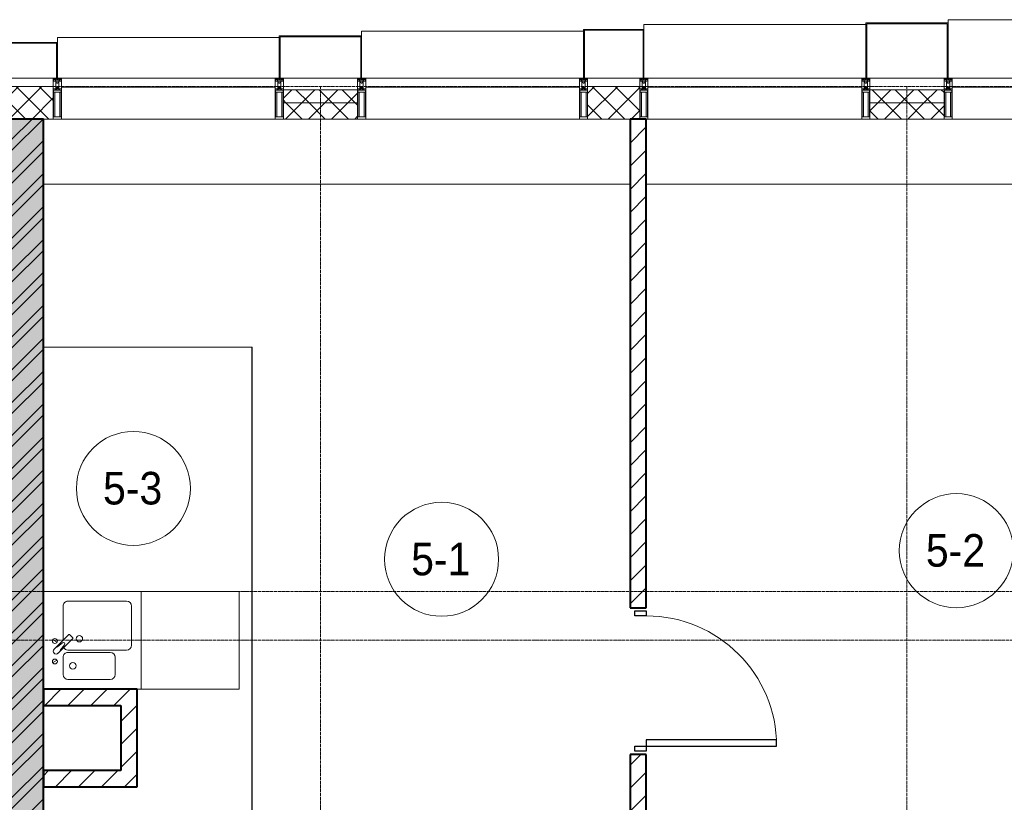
# Model space of a CAD drawing. Header units: millimetres. Extents: x 5617 to 101514, y 7718 to 215953.
# Tile 27 of 61: x 35652 to 41696, y 28706 to 33510. Entities that reach past the tile are written whole.
import ezdxf

# ---------------------------------------------------------------- set-up
doc = ezdxf.new("R2010")
doc.units = ezdxf.units.MM
doc.linetypes.add('ADSK_Линия сетки', pattern=[25, 20, -2.5, 0, -2.5])
doc.linetypes.add('Линия сетки', pattern=[25, 20, -2.5, 0, -2.5])
for name, color, linetype, lineweight in [('Двери', 7, 'Continuous', 18), ('Импосты витража', 7, 'Continuous', 18), ('Колонны', 7, 'Continuous', 18), ('Марки помещений', 7, 'Continuous', 20), ('Мебель', 7, 'Continuous', 18), ('Оси', 7, 'Continuous', 9), ('Панели витража', 7, 'Continuous', 18), ('Перекрытия', 7, 'Continuous', 18), ('Сантехнические приборы', 7, 'Continuous', 18), ('Стены', 7, 'Continuous', 18), ('Стены разрез', 7, 'Continuous', 40), ('Стены штриховка', 7, 'Continuous', 40), ('Элементы узлов', 7, 'Continuous', 18)]:
    doc.layers.add(name, color=color, linetype=linetype, lineweight=lineweight)
doc.styles.add('Arial_3', font='arial.ttf', dxfattribs={"width": 0.9, "height": 200})
pattern_1 = [(45, (0, 0), (-70.71068, 70.71068), [])]
pattern_2 = [(45, (0, 0), (-70.71068, 70.71068), []), (135, (0, 0), (-70.71068, -70.71068), [])]

# ---------------------------------------------------------------- blocks, each defined once
blk = doc.blocks.new('A_DOR_Door - Вн_3_Одинарная_900x2100-3055051-МКСС_К4_L20_68_100_')
at = {"layer": 'Двери', "color": 253, "lineweight": 30, "true_color": 0xaaaaaa}
for p, q in [((-430, 20), (-400, 20)), ((-430, -50), (-430, 20)), ((-400, 20), (-400, -50)), ((400, -50), (400, 20)), ((400, 20), (430, 20)), ((430, 20), (430, -50)), ((-400, -50), (-430, -50)), ((-400, -50), (-400, -850)), ((-360, -50), (-400, -50)), ((-400, -50), (-400, -850)), ((-360, -850), (-360, -50)), ((430, -50), (400, -50)), ((-400, -850), (-360, -850))]:
    blk.add_line(p, q, dxfattribs=at)
at = {"layer": 'Двери', "color": 254, "lineweight": 9, "true_color": 0xd4d4d4}
blk.add_arc((-400, -50), 800, 270, 0, dxfattribs=at)
blk = doc.blocks.new('MR_Мойка - Кухонная мойка-V17-МКСС_К4_L20_68_100_')
at = {"layer": 'Сантехнические приборы', "color": 253, "true_color": 0xaaaaaa}
for p, q in [((300, -550), (300, 50)), ((-136.7, -6.7), (-122.6, -33.3)), ((-79, -39), (-69.8, -48.2)), ((-69.8, -48.2), (11.4, -129.4)), ((-45.7, -24.2), (-55, -14.9)), ((35.5, -105.4), (-45.7, -24.2)), ((2.7, -6.7), (-11.4, -33.3)), ((-240, -100), (-240, -360)), ((-104, -70), (-210, -70)), ((-74, -360), (-74, -100)), ((-60, -100), (-60, -460)), ((210, -70), (0.1, -70)), ((15.7, -129.4), (35.5, -109.6)), ((240, -460), (240, -100)), ((-210, -390), (-104, -390)), ((-300, -525), (-300, -550)), ((-300, -525), (-300, -550)), ((-30, -490), (210, -490)), ((-300, -550), (300, -550))]:
    blk.add_line(p, q, dxfattribs=at)
for centre, radius, start, end in [((-129.7, -20), 15, 360, 180), ((-129.7, -20), 15, 180, 360), ((-67, -26.9), 17, 45, 225), ((-171.5, -230.2), 208.5, 46.5946, 60.81769), ((136.3, 77.5), 208.5, 209.18231, 223.4054), ((-4.3, -20), 15, 360, 180), ((-4.3, -20), 15, 180, 360), ((-210, -100), 30, 90, 180), ((-157, -130), 20, 360, 180), ((-104, -100), 30, 360, 90), ((-30, -100), 30, 118.55106, 180), ((-21.7, -72.3), 9.19, 225, 45), ((33.3, -107.5), 3, 315, 45), ((33.3, -107.5), 3, 315, 45), ((210, -100), 30, 360, 90), ((-157, -130), 20, 180, 360), ((10, -170), 20, 360, 180), ((10, -170), 20, 180, 360), ((13.5, -127.3), 3, 225, 315), ((13.5, -127.3), 3, 225, 315), ((-210, -360), 30, 180, 270), ((-104, -360), 30, 270, 360), ((-30, -460), 30, 180, 270), ((210, -460), 30, 270, 360)]:
    blk.add_arc(centre, radius, start, end, dxfattribs=at)
blk = doc.blocks.new('MR_Зона обслуживания - MR_Зона обслуживания-2638748-МКСС_К4_L20_68_100_')
at = {"layer": 'Мебель', "lineweight": 9}
for p, q in [((300, 0), (-300, 0)), ((-300, 0), (-300, -600)), ((300, -600), (300, 0)), ((-300, -600), (300, -600))]:
    blk.add_line(p, q, dxfattribs=at)
blk = doc.blocks.new('135_SLK_K4_AR_rvt-1-МКСС_К4_L20_68_100_')
at = {"layer": 'Стены разрез', "lineweight": 9, "true_color": 0xaaaaaa}
h = blk.add_hatch(dxfattribs=at)
h.set_pattern_fill('FP_1', color=253, style=0, pattern_type=2)
h.set_pattern_definition([(50, (0, 0), (218.62117, -19.1268), [22.86, -251.46]), (355, (0, 0), (-42.29187, 229.2684), [18.288, -201.168]), (100.451, (18.22, -1.6), (176.33107, 210.13963), [19.428, -213.708]), (46.184, (0, 60.96), (325.29495, -50.45164), [34.29, -377.19]), (96.636, (27.1, 56.76), (284.883, 296.91266), [29.142, -320.562]), (351.184, (0, 60.96), (284.8858, 296.9107), [27.432, -301.752]), (21, (30.48, 45.72), (181.93753, -122.71832), [22.86, -251.46]), (326, (30.48, 45.72), (74.16223, 221.0262), [18.288, -201.168]), (71.451, (45.64, 35.5), (256.10035, 98.30526), [19.428, -213.708]), (37.5, (0, 0), (3.70639, 101.465895), [3.353, -195.377, 3.353, -200.863, -201.93]), (37.5, (0, 0), (3.70639, 101.465895), [-402.946, 3.353, -198.577]), (7.5, (0, 0), (80.18358, 120.21653), [3.353, -113.081, 3.353, -190.805, -76.962]), (7.5, (0, 0), (80.18358, 120.21653), [-310.591, 3.353, -73.609]), (327.5, (-67.97, 0), (162.708646, -6.87497), [3.353, -72.847, 3.353, -234.391, -315.468]), (327.5, (-67.97, 0), (162.708646, -6.87497), [-313.944, 3.353, -312.115]), (317.5, (-98.45, 0), (177.75468, 30.51183), [3.353, -95.707, 3.353, -154.534, -224.028]), (317.5, (-98.45, 0), (177.75468, 30.51183), [-256.946, 3.353, -220.675])])
h.paths.add_polyline_path([(113450, 25800), (113450, 32900), (113250, 32900), (113250, 25800)])
h = blk.add_hatch(dxfattribs=at)
h.set_pattern_fill('FP_2', color=253, style=0, pattern_type=2)
h.set_pattern_definition([(45, (0, 0), (-101.02788, 101.02788), []), (45, (67.35, 0), (-101.02788, 101.02788), [])])
h.paths.add_polyline_path([(113450, 25800), (113450, 32900), (113250, 32900), (113250, 25800)])
h = blk.add_hatch(dxfattribs=at)
h.set_pattern_fill('FP_3', color=253, style=0, pattern_type=2)
h.set_pattern_definition(pattern_1)
h.paths.add_polyline_path([(117150, 28270), (117150, 29000), (117050, 29000), (117050, 28270)])
h.paths.add_polyline_path([(117150, 29900), (117150, 32900), (117050, 32900), (117050, 29900)])
h = blk.add_hatch(dxfattribs=at)
h.set_pattern_fill('FP_3', color=253, style=0, pattern_type=2)
h.set_pattern_definition(pattern_1)
h.paths.add_polyline_path([(114025, 29300), (114025, 29400), (113450, 29400), (113450, 29300), (113925, 29300)])
h = blk.add_hatch(dxfattribs=at)
h.set_pattern_fill('FP_3', color=253, style=0, pattern_type=2)
h.set_pattern_definition(pattern_1)
h.paths.add_polyline_path([(114025, 28800), (114025, 29300), (113925, 29300), (113925, 28800)])
h = blk.add_hatch(dxfattribs=at)
h.set_pattern_fill('FP_3', color=253, style=0, pattern_type=2)
h.set_pattern_definition(pattern_1)
h.paths.add_polyline_path([(113925, 28800), (113925, 28900), (113450, 28900), (113450, 28800)])
at = {"layer": 'Перекрытия', "color": 253, "true_color": 0xaaaaaa}
for p, q in [((117050, 32500), (113450, 32500)), ((120450, 32500), (117150, 32500))]:
    blk.add_line(p, q, dxfattribs=at)
at = {"layer": 'Стены', "color": 253, "true_color": 0xaaaaaa}
for p, q in [((113450, 31500.4), (114730, 31500.4)), ((114729.2, 31499.6), (113450, 31499.6)), ((114729.2, 28270), (114729.2, 31499.6)), ((114730, 31499.6), (114730, 31500.4)), ((114730, 31499.6), (114730, 28270))]:
    blk.add_line(p, q, dxfattribs=at)
at = {"layer": 'Стены разрез', "color": 253, "true_color": 0xaaaaaa}
for p, q in [((113450, 32900), (113250, 32900)), ((113450, 25800), (113450, 32900)), ((117150, 32900), (117050, 32900)), ((117050, 32900), (117050, 29900)), ((117150, 29900), (117150, 32900)), ((117050, 29900), (117150, 29900)), ((114025, 29400), (113450, 29400)), ((113450, 29400), (113450, 29300)), ((114025, 29300), (114025, 29400)), ((113450, 29300), (113925, 29300)), ((113925, 29300), (113925, 28900)), ((114025, 28800), (114025, 29300)), ((117150, 29000), (117050, 29000)), ((117050, 29000), (117050, 28270)), ((117150, 28270), (117150, 29000)), ((113925, 28900), (113450, 28900)), ((113450, 28900), (113450, 28800)), ((113450, 28800), (113925, 28800)), ((113925, 28800), (114025, 28800))]:
    blk.add_line(p, q, dxfattribs=at)
at = {"layer": 'Двери', "color": 253, "lineweight": 18, "true_color": 0xaaaaaa, "rotation": 90}
blk.add_blockref('A_DOR_Door - Вн_3_Одинарная_900x2100-3055051-МКСС_К4_L20_68_100_', (117100, 29450), dxfattribs=at)
at = {"layer": 'Мебель', "color": 253, "lineweight": 18, "true_color": 0xaaaaaa, "rotation": 89.99999999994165}
blk.add_blockref('MR_Зона обслуживания - MR_Зона обслуживания-2638748-МКСС_К4_L20_68_100_', (114050, 29700), dxfattribs=at)
at = {"layer": 'Сантехнические приборы', "color": 253, "lineweight": 18, "true_color": 0xaaaaaa, "rotation": 89.99999999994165}
blk.add_blockref('MR_Мойка - Кухонная мойка-V17-МКСС_К4_L20_68_100_', (113500, 29700), dxfattribs=at)
blk = doc.blocks.new('System Panel - A_PAN_Glass-7513417-МКСС_К4_L20_68_100_')
at = {"layer": 'Панели витража', "color": 253, "lineweight": 5, "true_color": 0xaaaaaa}
for p, q in [((656.25, 0), (-656.25, 0)), ((-656.25, 0), (-656.25, -55)), ((656.25, -55), (656.25, 0)), ((-656.25, -55), (656.25, -55))]:
    blk.add_line(p, q, dxfattribs=at)
blk = doc.blocks.new('Rectangular Mullion - R_StandardFrame_50Wx250H-5816490-МКСС_К4_L20_68_100_')
at = {"layer": 'Импосты витража', "color": 253, "lineweight": 5, "true_color": 0xaaaaaa}
blk.add_line((134740, 32900), (133427.5, 32900), dxfattribs=at)
blk = doc.blocks.new('Rectangular Mullion - 50Wx250H-2623690-МКСС_К4_L20_68_100_')
at = {"layer": 'Элементы узлов', "color": 253, "lineweight": 5, "true_color": 0xaaaaaa}
for p, q in [((-25, 65.2), (-25, 250)), ((-25, 250), (0, 250)), ((25, 250), (0, 250)), ((25, 65.2), (25, 250)), ((-23, 237.3), (0, 237.3)), ((-23, 237.3), (-23, 73.6)), ((-14.9, 84), (-14.9, 237.3)), ((23, 237.3), (0, 237.3)), ((14.9, 84), (14.9, 237.3)), ((23, 237.3), (23, 73.6)), ((-14, 65.2), (-25, 65.2)), ((0, 84), (-23, 84)), ((-0.5, 73.6), (-23, 73.6)), ((-14, 71.3), (-14, 65.2)), ((-10, 71.3), (-14, 71.3)), ((-10, 53), (-10, 71.3)), ((-7, 65.2), (-5.9, 67.3)), ((-7, 65.2), (-7, 54.7)), ((-4.1, 67.3), (-5.9, 67.3)), ((-4.1, 67.3), (-2.9, 65.1)), ((-2.9, 65.1), (-2.9, 54.6)), ((0, 84), (23, 84)), ((0.5, 73.6), (23, 73.6)), ((4.1, 67.3), (2.9, 65.1)), ((2.9, 65.1), (2.9, 54.6)), ((4.1, 67.3), (5.9, 67.3)), ((7, 65.2), (5.9, 67.3)), ((7, 65.2), (7, 54.7)), ((10, 71.3), (14, 71.3)), ((10, 53), (10, 71.3)), ((14, 71.3), (14, 65.2)), ((14, 65.2), (25, 65.2)), ((-23.8, 14.6), (-25, 14.2)), ((-25, 0), (-25, 14.2)), ((-22.3, 17), (-23.8, 17)), ((-23.8, 17), (-23.8, 14.6)), ((-22.5, 10.6), (-23.8, 14.6)), ((-22.5, 10.6), (-23.7, 9.9)), ((-23.7, 1.3), (-23.7, 9.9)), ((-23.7, 1.3), (-11.8, 1.3)), ((-23.2, 10.2), (-22.5, 8)), ((-22.5, 8), (-22.5, 4.5)), ((-21.3, 4.5), (-22.5, 4.5)), ((-22.3, 17), (-22.3, 16)), ((-22.3, 16), (-21.3, 16)), ((-19, 17.6), (-21.3, 16)), ((-21.3, 4.5), (-21.3, 6.5)), ((-21.3, 6.5), (-14.2, 6.5)), ((-18.4, 16.6), (-19, 17.6)), ((-7.4, 16.6), (-18.4, 16.6)), ((-14.2, 6.5), (-14.2, 4.5)), ((-13.2, 4.5), (-14.2, 4.5)), ((-13.2, 4.5), (-12.2, 7.2)), ((-12.7, 7.6), (-11.3, 11.4)), ((-12.7, 7.6), (-11.8, 6.9)), ((-12.2, 9), (-12.2, 14.8)), ((-12.2, 14.8), (0, 14.8)), ((-11.8, 1.3), (-11.8, 6.9)), ((-10.5, 11.2), (-11.3, 11.4)), ((-10.5, 1.5), (-10.5, 11.2)), ((-4.8, 1.5), (-10.5, 1.5)), ((-8.7, 53), (-10, 53)), ((-10, 53), (-10, 17)), ((-10, 17), (-7.5, 17)), ((-8.7, 53), (-7, 54.7)), ((-8.5, 23), (-1.5, 30)), ((-8.5, 18.5), (-8.5, 23)), ((-7.5, 18.5), (-8.5, 18.5)), ((-7.5, 17), (-7.5, 18.5)), ((-7.4, 18), (-7.4, 16.6)), ((-2.6, 18), (-7.4, 18)), ((0, 8), (-4.8, 8)), ((-4.8, 1.5), (-4.8, 8)), ((-1.3, 53), (-2.9, 54.6)), ((-2.6, 18), (-2.6, 16.8)), ((-2.6, 16.8), (0, 16.8)), ((-1.5, 30), (0, 30)), ((0, 53), (-1.3, 53)), ((0, 53), (1.3, 53)), ((1.5, 30), (0, 30)), ((2.6, 16.8), (0, 16.8)), ((0, 14.8), (0, 16.8)), ((0, 14.8), (0, 16.8)), ((12.2, 14.8), (0, 14.8)), ((0, 0), (0, 8)), ((0, 8), (4.8, 8)), ((0, 0), (0, 8)), ((1.3, 53), (2.9, 54.6)), ((8.5, 23), (1.5, 30)), ((2.6, 18), (2.6, 16.8)), ((2.6, 18), (7.4, 18)), ((4.8, 1.5), (4.8, 8)), ((4.8, 1.5), (10.5, 1.5)), ((8.7, 53), (7, 54.7)), ((7.4, 18), (7.4, 16.6)), ((7.4, 16.6), (18.4, 16.6)), ((7.5, 18.5), (8.5, 18.5)), ((7.5, 17), (7.5, 18.5)), ((10, 17), (7.5, 17)), ((8.5, 18.5), (8.5, 23)), ((8.7, 53), (10, 53)), ((10, 53), (10, 17)), ((10.5, 11.2), (11.3, 11.4)), ((10.5, 1.5), (10.5, 11.2)), ((12.7, 7.6), (11.3, 11.4)), ((12.7, 7.6), (11.8, 6.9)), ((11.8, 1.3), (11.8, 6.9)), ((23.7, 1.3), (11.8, 1.3)), ((12.2, 9), (12.2, 14.8)), ((13.2, 4.5), (12.2, 7.2)), ((13.2, 4.5), (14.2, 4.5)), ((21.3, 6.5), (14.2, 6.5)), ((14.2, 6.5), (14.2, 4.5)), ((18.4, 16.6), (19, 17.6)), ((19, 17.6), (21.3, 16)), ((22.3, 16), (21.3, 16)), ((21.3, 4.5), (21.3, 6.5)), ((21.3, 4.5), (22.5, 4.5)), ((22.3, 17), (22.3, 16)), ((22.3, 17), (23.8, 17)), ((22.5, 10.6), (23.8, 14.6)), ((22.5, 10.6), (23.7, 9.9)), ((23.2, 10.2), (22.5, 8)), ((22.5, 8), (22.5, 4.5)), ((23.7, 1.3), (23.7, 9.9)), ((23.8, 17), (23.8, 14.6)), ((23.8, 14.6), (25, 14.2)), ((25, 0), (25, 14.2)), ((-25, 0), (0, 0)), ((25, 0), (0, 0))]:
    blk.add_line(p, q, dxfattribs=at)
for centre, start, end in [((-0.5, 73.1), 360, 90), ((0.5, 73.1), 90, 180)]:
    blk.add_arc(centre, 0.5, start, end, dxfattribs=at)
blk = doc.blocks.new('Rectangular Mullion - R_StandardFrame_50Wx250H-V54-МКСС_К4_L20_68_100_')
at = {"layer": 'Импосты витража', "color": 253, "lineweight": 5, "true_color": 0xaaaaaa}
for p, q in [((-25, 0), (-25, 250)), ((-25, 250), (25, 250)), ((25, 250), (25, 0)), ((0, 0), (-25, 0)), ((25, 0), (5, 0))]:
    blk.add_line(p, q, dxfattribs=at)
blk = doc.blocks.new('Rectangular Mullion - R_StandardFrame_50Wx250H-7511672-МКСС_К4_L20_68_100_')
at = {"layer": 'Импосты витража', "color": 253, "lineweight": 5, "true_color": 0xaaaaaa}
for p, q in [((-25, 0), (-25, 250)), ((-25, 250), (25, 250)), ((25, 250), (25, 0)), ((-5, 0), (-25, 0)), ((25, 0), (0, 0))]:
    blk.add_line(p, q, dxfattribs=at)
blk = doc.blocks.new('System Panel - A_PAN_Glass-7513939-МКСС_К4_L20_68_100_')
at = {"layer": 'Панели витража', "color": 253, "lineweight": 5, "true_color": 0xaaaaaa}
for p, q in [((656.25, 0), (-656.25, 0)), ((-656.25, 0), (-656.25, -55)), ((656.25, -55), (656.25, 0)), ((-656.25, -55), (656.25, -55))]:
    blk.add_line(p, q, dxfattribs=at)
blk = doc.blocks.new('A_SLK_PAN_Type1 - Прямой тип панели-6538344-МКСС_К4_L20_68_100_')
at = {"layer": 'Колонны', "lineweight": 5}
for p, q in [((-247.5, 0), (-252.5, 0)), ((-252.5, 0), (-252.5, -340)), ((-247.5, -335), (-247.5, 0)), ((227.5, 0), (-227.5, 0)), ((247.5, 0), (247.5, -335)), ((252.5, 0), (247.5, 0)), ((252.5, -340), (252.5, 0)), ((-252.5, -340), (252.5, -340)), ((247.5, -335), (-247.5, -335))]:
    blk.add_line(p, q, dxfattribs=at)
blk = doc.blocks.new('A_SLK_PAN_Type1 - Прямой тип панели-6538346-МКСС_К4_L20_68_100_')
at = {"layer": 'Колонны', "lineweight": 5}
for p, q in [((-247.5, 0), (-252.5, 0)), ((-252.5, 0), (-252.5, -260)), ((-247.5, -255), (-247.5, 0)), ((227.5, 0), (-227.5, 0)), ((247.5, 0), (247.5, -255)), ((252.5, 0), (247.5, 0)), ((252.5, -260), (252.5, 0)), ((-252.5, -260), (252.5, -260)), ((247.5, -255), (-247.5, -255))]:
    blk.add_line(p, q, dxfattribs=at)
blk = doc.blocks.new('A_SLK_PAN_Type1 - Прямой тип панели-6538347-МКСС_К4_L20_68_100_')
at = {"layer": 'Колонны', "lineweight": 5}
for p, q in [((-180, 0), (-185, 0)), ((-185, 0), (-185, -300)), ((-180, -295), (-180, 0)), ((160, 0), (-160, 0)), ((180, 0), (180, -295)), ((185, 0), (180, 0)), ((185, -300), (185, 0)), ((-185, -300), (185, -300)), ((180, -295), (-180, -295))]:
    blk.add_line(p, q, dxfattribs=at)
blk = doc.blocks.new('A_SLK_PAN_Type1 - Прямой тип панели-6538349-МКСС_К4_L20_68_100_')
at = {"layer": 'Колонны', "lineweight": 5}
for p, q in [((-180, 0), (-185, 0)), ((-185, 0), (-185, -220)), ((-180, -215), (-180, 0)), ((160, 0), (-160, 0)), ((180, 0), (180, -215)), ((185, 0), (180, 0)), ((185, -220), (185, 0)), ((-185, -220), (185, -220)), ((180, -215), (-180, -215))]:
    blk.add_line(p, q, dxfattribs=at)
blk = doc.blocks.new('A_OGR_PAN_Отлив - A_OGR_PAN_Отлив-6266109-МКСС_К4_L20_68_100_')
at = {"layer": 'Колонны', "color": 253, "lineweight": 5, "true_color": 0xaaaaaa}
for p in [(681.25, 360), (-681.25, 340)]:
    blk.add_line(p, (-681.25, 360), dxfattribs=at)
blk = doc.blocks.new('A_OGR_PAN_Отлив - A_OGR_PAN_Отлив-6265629-МКСС_К4_L20_68_100_')
at = {"layer": 'Колонны', "color": 253, "lineweight": 5, "true_color": 0xaaaaaa}
for p in [(681.25, 330), (-681.25, 300)]:
    blk.add_line(p, (-681.25, 330), dxfattribs=at)
blk = doc.blocks.new('A_OGR_PAN_Отлив - A_OGR_PAN_Отлив-6265639-МКСС_К4_L20_68_100_')
at = {"layer": 'Колонны', "color": 253, "lineweight": 5, "true_color": 0xaaaaaa}
for p in [(681.25, 290), (-681.25, 260)]:
    blk.add_line(p, (-681.25, 290), dxfattribs=at)
blk = doc.blocks.new('A_OGR_PAN_Отлив - A_OGR_PAN_Отлив-6266305-МКСС_К4_L20_68_100_')
at = {"layer": 'Колонны', "color": 253, "lineweight": 5, "true_color": 0xaaaaaa}
for p in [(681.25, 250), (-681.25, 220)]:
    blk.add_line(p, (-681.25, 250), dxfattribs=at)
blk = doc.blocks.new('135_SLK_K4_AR_FCD_rvt-1-МКСС_К4_L20_68_100_')
at = {"layer": 'Стены разрез', "lineweight": 5, "true_color": 0xaaaaaa}
h = blk.add_hatch(dxfattribs=at)
h.set_pattern_fill('FP_4', color=253, style=0, pattern_type=2)
h.set_pattern_definition(pattern_2)
h.paths.add_polyline_path([(113510, 32900), (113510, 33100), (113190, 33100), (113190, 32900), (113262.2, 32900)])
h = blk.add_hatch(dxfattribs=at)
h.set_pattern_fill('FP_4', color=253, style=0, pattern_type=2)
h.set_pattern_definition(pattern_2)
h.paths.add_polyline_path([(115377.5, 33000), (115377.5, 33080), (114922.5, 33080), (114922.5, 33000)])
h = blk.add_hatch(dxfattribs=at)
h.set_pattern_fill('FP_4', color=253, style=0, pattern_type=2)
h.set_pattern_definition(pattern_2)
h.paths.add_polyline_path([(117110, 32900), (117110, 33100), (116790, 33100), (116790, 32900), (116829.1, 32900)])
h = blk.add_hatch(dxfattribs=at)
h.set_pattern_fill('FP_4', color=253, style=0, pattern_type=2)
h.set_pattern_definition(pattern_2)
h.paths.add_polyline_path([(118977.5, 33000), (118977.5, 33080), (118522.5, 33080), (118522.5, 33000), (118867.3, 33000)])
h = blk.add_hatch(dxfattribs=at)
h.set_pattern_fill('FP_4', color=253, style=0, pattern_type=2)
h.set_pattern_definition(pattern_2)
h.paths.add_polyline_path([(115377.5, 32900), (115377.5, 33000), (114922.5, 33000), (114922.5, 32900)])
h = blk.add_hatch(dxfattribs=at)
h.set_pattern_fill('FP_4', color=253, style=0, pattern_type=2)
h.set_pattern_definition(pattern_2)
h.paths.add_polyline_path([(118977.5, 32900), (118977.5, 33000), (118522.5, 33000), (118522.5, 32900), (118867.3, 32900)])
at = {"layer": 'Стены разрез', "color": 253, "lineweight": 9, "true_color": 0xaaaaaa}
for p, q in [((113510, 33100), (113190, 33100)), ((113510, 32900), (113510, 33100)), ((115377.5, 33080), (114922.5, 33080)), ((114922.5, 33080), (114922.5, 32900)), ((115377.5, 32900), (115377.5, 33080)), ((117110, 33100), (116790, 33100)), ((116790, 33100), (116790, 32900)), ((117110, 32900), (117110, 33100)), ((118977.5, 33080), (118522.5, 33080)), ((118522.5, 33080), (118522.5, 32900)), ((118977.5, 32900), (118977.5, 33080)), ((113190, 32900), (113510, 32900)), ((114922.5, 32900), (115377.5, 32900)), ((116790, 32900), (117110, 32900)), ((118522.5, 32900), (118977.5, 32900))]:
    blk.add_line(p, q, dxfattribs=at)
at = {"layer": 'Стены штриховка', "color": 253, "lineweight": 9, "true_color": 0xaaaaaa}
for p, q in [((115377.5, 33000), (114922.5, 33000)), ((118977.5, 33000), (118522.5, 33000))]:
    blk.add_line(p, q, dxfattribs=at)
at = {"layer": 'Импосты витража', "color": 253, "lineweight": 5, "true_color": 0xaaaaaa, "extrusion": (0, 0, -1), "rotation": 180}
for name, p in [('Rectangular Mullion - 50Wx250H-2623690-МКСС_К4_L20_68_100_', (-113535, 33150)), ('Rectangular Mullion - R_StandardFrame_50Wx250H-7511672-МКСС_К4_L20_68_100_', (-113535, 33150)), ('Rectangular Mullion - 50Wx250H-2623690-МКСС_К4_L20_68_100_', (-114897.5, 33150)), ('Rectangular Mullion - R_StandardFrame_50Wx250H-V54-МКСС_К4_L20_68_100_', (-114897.5, 33150)), ('Rectangular Mullion - 50Wx250H-2623690-МКСС_К4_L20_68_100_', (-115402.5, 33150)), ('Rectangular Mullion - R_StandardFrame_50Wx250H-7511672-МКСС_К4_L20_68_100_', (-115402.5, 33150)), ('Rectangular Mullion - 50Wx250H-2623690-МКСС_К4_L20_68_100_', (-116765, 33150)), ('Rectangular Mullion - R_StandardFrame_50Wx250H-V54-МКСС_К4_L20_68_100_', (-116765, 33150)), ('Rectangular Mullion - 50Wx250H-2623690-МКСС_К4_L20_68_100_', (-117135, 33150)), ('Rectangular Mullion - R_StandardFrame_50Wx250H-7511672-МКСС_К4_L20_68_100_', (-117135, 33150)), ('Rectangular Mullion - 50Wx250H-2623690-МКСС_К4_L20_68_100_', (-118497.5, 33150)), ('Rectangular Mullion - R_StandardFrame_50Wx250H-V54-МКСС_К4_L20_68_100_', (-118497.5, 33150)), ('Rectangular Mullion - 50Wx250H-2623690-МКСС_К4_L20_68_100_', (-119002.5, 33150)), ('Rectangular Mullion - R_StandardFrame_50Wx250H-7511672-МКСС_К4_L20_68_100_', (-119002.5, 33150))]:
    blk.add_blockref(name, p, dxfattribs=at)
at = {"layer": 'Импосты витража', "color": 253, "lineweight": 5, "true_color": 0xaaaaaa}
for p in [(-19867.5, 0), (-18000, 0), (-16267.5, 0), (-14400, 0)]:
    blk.add_blockref('Rectangular Mullion - R_StandardFrame_50Wx250H-5816490-МКСС_К4_L20_68_100_', p, dxfattribs=at)
at = {"layer": 'Колонны', "color": 253, "lineweight": 5, "true_color": 0xaaaaaa, "rotation": 180}
for name, p in [('A_SLK_PAN_Type1 - Прямой тип панели-6538344-МКСС_К4_L20_68_100_', (118750, 33150)), ('A_SLK_PAN_Type1 - Прямой тип панели-6538347-МКСС_К4_L20_68_100_', (116950, 33150)), ('A_SLK_PAN_Type1 - Прямой тип панели-6538349-МКСС_К4_L20_68_100_', (113350, 33150)), ('A_SLK_PAN_Type1 - Прямой тип панели-6538346-МКСС_К4_L20_68_100_', (115150, 33150))]:
    blk.add_blockref(name, p, dxfattribs=at)
at = {"layer": 'Колонны', "color": 253, "lineweight": 5, "true_color": 0xaaaaaa}
for name, p in [('A_OGR_PAN_Отлив - A_OGR_PAN_Отлив-6266109-МКСС_К4_L20_68_100_', (119683.8, 33150)), ('A_OGR_PAN_Отлив - A_OGR_PAN_Отлив-6265639-МКСС_К4_L20_68_100_', (116083.8, 33150)), ('A_OGR_PAN_Отлив - A_OGR_PAN_Отлив-6265629-МКСС_К4_L20_68_100_', (117816.3, 33150)), ('A_OGR_PAN_Отлив - A_OGR_PAN_Отлив-6266305-МКСС_К4_L20_68_100_', (114216.3, 33150))]:
    blk.add_blockref(name, p, dxfattribs=at)
at = {"layer": 'Панели витража', "color": 253, "lineweight": 5, "true_color": 0xaaaaaa}
for name, p in [('System Panel - A_PAN_Glass-7513417-МКСС_К4_L20_68_100_', (114216.3, 33150)), ('System Panel - A_PAN_Glass-7513939-МКСС_К4_L20_68_100_', (116083.8, 33150)), ('System Panel - A_PAN_Glass-7513417-МКСС_К4_L20_68_100_', (117816.3, 33150)), ('System Panel - A_PAN_Glass-7513417-МКСС_К4_L20_68_100_', (119683.8, 33150))]:
    blk.add_blockref(name, p, dxfattribs=at)
blk = doc.blocks.new('050_Марка_Помещение - Номер-620969-МКСС_К4_L20_68_100_')
at = {"layer": 'Марки помещений'}
blk.add_circle((0, 0), 3.5, dxfattribs=at)

msp = doc.modelspace()

# ---------------------------------------------------------------- linework, layer by layer
at = {"layer": 'Оси', "linetype": 'ADSK_Линия сетки'}
for p, q in [((59245.9, 33100), (24389.5, 33100)), ((59245.9, 30000), (25659.5, 30000)), ((59245.9, 29700), (24389.5, 29700))]:
    msp.add_line(p, q, dxfattribs=at)
at = {"layer": 'Оси', "linetype": 'Линия сетки'}
for p, q in [((37498.2, 12025.7), (37498.2, 33100)), ((41098.2, 12025.7), (41098.2, 33100))]:
    msp.add_line(p, q, dxfattribs=at)

# ---------------------------------------------------------------- block references
at = {"lineweight": 5}
for name in ['135_SLK_K4_AR_FCD_rvt-1-МКСС_К4_L20_68_100_', '135_SLK_K4_AR_rvt-1-МКСС_К4_L20_68_100_']:
    msp.add_blockref(name, (-77651.8, 0), dxfattribs=at)
at = {"layer": 'Марки помещений', "xscale": 99.99999999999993, "yscale": 99.99999999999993, "zscale": 99.99999999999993}
for p in [(36350.1, 30632.3), (41400.7, 30250.3), (38241.5, 30197.5)]:
    msp.add_blockref('050_Марка_Помещение - Номер-620969-МКСС_К4_L20_68_100_', p, dxfattribs=at)

# ---------------------------------------------------------------- texts
at = {"layer": 'Марки помещений', "lineweight": 9, "char_height": 200, "width": 447.342, "attachment_point": 1, "style": 'Arial_3'}
for s, insert in [('5-3', (36163.6, 30734)), ('5-2', (41214.2, 30352)), ('5-1', (38055, 30299.2))]:
    msp.add_mtext(s, dxfattribs=dict(at, insert=insert))

doc.saveas('drawing.dxf')
